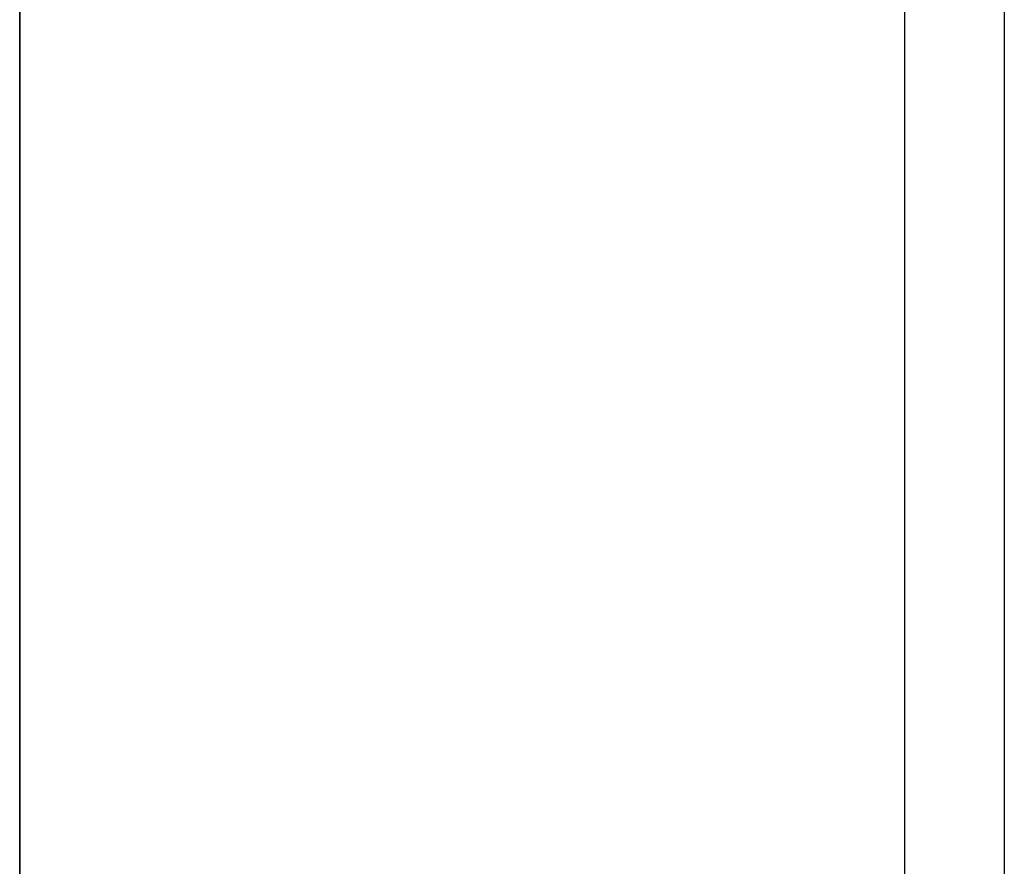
# Model space of a CAD drawing. Extents: x 0 to 210, y 0 to 297.
# Tile 11 of 68: x 129.91 to 131.62, y 187.53 to 189. Entities that reach past the tile are written whole.
import ezdxf

# ---------------------------------------------------------------- set-up
doc = ezdxf.new("R2010")
doc.units = 0
doc.layers.get('0').update_dxf_attribs({"linetype": 'CONTINUOUS'})
doc.layers.add('BL$4----', color=7, linetype='CONTINUOUS')
doc.layers.add('ET$1A---_TEKST', color=7, linetype='CONTINUOUS')

msp = doc.modelspace()

# ---------------------------------------------------------------- linework, layer by layer
msp.add_lwpolyline([(129.9098, 189.638), (129.9098, 185.9749), (131.4489, 185.9749), (131.4489, 189.638)])
at = {"layer": 'BL$4----'}
msp.add_line((129.9098, 185.9749), (129.9098, 190.4949), dxfattribs=at)
at = {"layer": 'ET$1A---_TEKST'}
msp.add_line((131.6217, 190.4949), (131.6217, 185.8149), dxfattribs=at)
msp.add_line((131.6217, 190.4949), (131.6217, 185.8149), dxfattribs=at)
msp.add_line((131.6217, 190.4949), (131.6217, 185.8149), dxfattribs=at)

doc.saveas('drawing.dxf')
